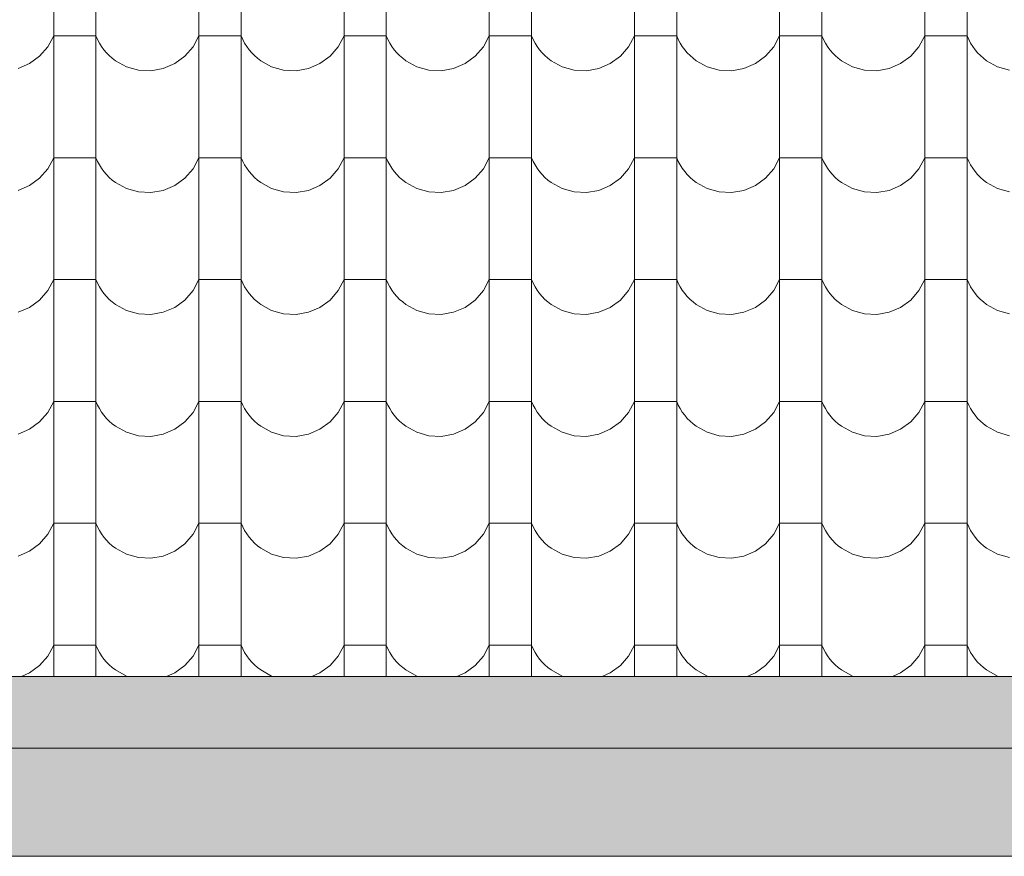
# Model space of a CAD drawing. Header units: millimetres. Extents: x -68772 to 137055, y -73300 to 19650.
# Tile 123 of 212: x 83359 to 84814, y -54217 to -52981. Entities that reach past the tile are written whole.
import ezdxf

# ---------------------------------------------------------------- set-up
doc = ezdxf.new("R2010")
doc.units = ezdxf.units.MM
doc.header["$MEASUREMENT"] = 0
for name, color, linetype, lineweight in [('Nowe_440-K Belki_Nr_pióra__1', 7, 'Continuous', 18), ('Nowe_810-G Ogólne_Nr_pióra__1', 7, 'Continuous', 18), ('Nowe_810-G Ogólne_Nr_pióra__26', 13, 'Continuous', 18)]:
    doc.layers.add(name, color=color, linetype=linetype, lineweight=lineweight)

# ---------------------------------------------------------------- blocks, each defined once
blk = doc.blocks.new('*X68')
at = {"layer": 'Nowe_810-G Ogólne_Nr_pióra__26', "color": 13, "linetype": 'Continuous', "lineweight": 18}
for p, q in [((83409.3, -52934.7), (83409.3, -53114.7)), ((83471.7, -52934.7), (83471.7, -53114.7)), ((83623.8, -52934.7), (83623.8, -53114.7)), ((83686.2, -52934.7), (83686.2, -53114.7)), ((83838.3, -52934.7), (83838.3, -53114.7)), ((83900.7, -52934.7), (83900.7, -53114.7)), ((84052.8, -52934.7), (84052.8, -53114.7)), ((84115.2, -52934.7), (84115.2, -53114.7)), ((84267.3, -52934.7), (84267.3, -53114.7)), ((84329.7, -52934.7), (84329.7, -53114.7)), ((84481.8, -52934.7), (84481.8, -53114.7)), ((84544.2, -52934.7), (84544.2, -53114.7)), ((84696.3, -52934.7), (84696.3, -53114.7)), ((84758.7, -52934.7), (84758.7, -53114.7)), ((83400.6, -53021.2), (83409.3, -53004.9)), ((83440.5, -53004.9), (83409.3, -53004.9)), ((83471.7, -53004.9), (83440.5, -53004.9)), ((83471.7, -53004.9), (83474.1, -53010.4)), ((83615.1, -53021.2), (83623.8, -53004.9)), ((83655, -53004.9), (83623.8, -53004.9)), ((83686.2, -53004.9), (83655, -53004.9)), ((83686.2, -53004.9), (83688.6, -53010.4)), ((83829.6, -53021.2), (83838.3, -53004.9)), ((83869.5, -53004.9), (83838.3, -53004.9)), ((83900.7, -53004.9), (83869.5, -53004.9)), ((83900.7, -53004.9), (83903.1, -53010.4)), ((84044.1, -53021.2), (84052.8, -53004.9)), ((84084, -53004.9), (84052.8, -53004.9)), ((84115.2, -53004.9), (84084, -53004.9)), ((84115.2, -53004.9), (84117.6, -53010.4)), ((84258.6, -53021.2), (84267.3, -53004.9)), ((84298.5, -53004.9), (84267.3, -53004.9)), ((84329.7, -53004.9), (84298.5, -53004.9)), ((84329.7, -53004.9), (84332.1, -53010.4)), ((84473.1, -53021.2), (84481.8, -53004.9)), ((84513, -53004.9), (84481.8, -53004.9)), ((84544.2, -53004.9), (84513, -53004.9)), ((84544.2, -53004.9), (84546.6, -53010.4)), ((84687.6, -53021.2), (84696.3, -53004.9)), ((84727.5, -53004.9), (84696.3, -53004.9)), ((84758.7, -53004.9), (84727.5, -53004.9)), ((84758.7, -53004.9), (84761.1, -53010.4)), ((83388.5, -53035.2), (83400.6, -53021.2)), ((83474.1, -53010.4), (83476.9, -53015.6)), ((83476.9, -53015.6), (83480, -53020.6)), ((83480, -53020.6), (83483.5, -53025.4)), ((83603, -53035.2), (83615.1, -53021.2)), ((83688.6, -53010.4), (83691.4, -53015.6)), ((83691.4, -53015.6), (83694.5, -53020.6)), ((83694.5, -53020.6), (83698, -53025.4)), ((83817.5, -53035.2), (83829.6, -53021.2)), ((83903.1, -53010.4), (83905.9, -53015.6)), ((83905.9, -53015.6), (83909, -53020.6)), ((83909, -53020.6), (83912.5, -53025.4)), ((84032, -53035.2), (84044.1, -53021.2)), ((84117.6, -53010.4), (84120.4, -53015.6)), ((84120.4, -53015.6), (84123.5, -53020.6)), ((84123.5, -53020.6), (84127, -53025.4)), ((84246.5, -53035.2), (84258.6, -53021.2)), ((84332.1, -53010.4), (84334.9, -53015.6)), ((84334.9, -53015.6), (84338, -53020.6)), ((84338, -53020.6), (84341.5, -53025.4)), ((84461, -53035.2), (84473.1, -53021.2)), ((84546.6, -53010.4), (84549.4, -53015.6)), ((84549.4, -53015.6), (84552.5, -53020.6)), ((84552.5, -53020.6), (84556, -53025.4)), ((84675.5, -53035.2), (84687.6, -53021.2)), ((84761.1, -53010.4), (84763.9, -53015.6)), ((84763.9, -53015.6), (84767, -53020.6)), ((84767, -53020.6), (84770.5, -53025.4)), ((83373.6, -53046), (83388.5, -53035.2)), ((83483.5, -53025.4), (83487.3, -53029.9)), ((83487.3, -53029.9), (83491.4, -53034.2)), ((83491.4, -53034.2), (83495.9, -53038.1)), ((83495.9, -53038.1), (83500.6, -53041.7)), ((83588.1, -53046), (83603, -53035.2)), ((83698, -53025.4), (83701.8, -53029.9)), ((83701.8, -53029.9), (83705.9, -53034.2)), ((83705.9, -53034.2), (83710.4, -53038.1)), ((83710.4, -53038.1), (83715.1, -53041.7)), ((83802.6, -53046), (83817.5, -53035.2)), ((83912.5, -53025.4), (83916.3, -53029.9)), ((83916.3, -53029.9), (83920.4, -53034.2)), ((83920.4, -53034.2), (83924.9, -53038.1)), ((83924.9, -53038.1), (83929.6, -53041.7)), ((84017.1, -53046), (84032, -53035.2)), ((84127, -53025.4), (84130.8, -53029.9)), ((84130.8, -53029.9), (84134.9, -53034.2)), ((84134.9, -53034.2), (84139.4, -53038.1)), ((84139.4, -53038.1), (84144.1, -53041.7)), ((84231.6, -53046), (84246.5, -53035.2)), ((84341.5, -53025.4), (84345.3, -53029.9)), ((84345.3, -53029.9), (84349.4, -53034.2)), ((84349.4, -53034.2), (84353.9, -53038.1)), ((84353.9, -53038.1), (84358.6, -53041.7)), ((84446.1, -53046), (84461, -53035.2)), ((84556, -53025.4), (84559.8, -53029.9)), ((84559.8, -53029.9), (84563.9, -53034.2)), ((84563.9, -53034.2), (84568.4, -53038.1)), ((84568.4, -53038.1), (84573.1, -53041.7)), ((84660.6, -53046), (84675.5, -53035.2)), ((84770.5, -53025.4), (84774.3, -53029.9)), ((84774.3, -53029.9), (84778.4, -53034.2)), ((84778.4, -53034.2), (84782.9, -53038.1)), ((84782.9, -53038.1), (84787.6, -53041.7)), ((83356.6, -53053.3), (83373.6, -53046)), ((83500.6, -53041.7), (83516.8, -53050.6)), ((83516.8, -53050.6), (83534.5, -53055.6)), ((83552.9, -53056.5), (83571.1, -53053.3)), ((83571.1, -53053.3), (83588.1, -53046)), ((83715.1, -53041.7), (83731.3, -53050.6)), ((83731.3, -53050.6), (83749, -53055.6)), ((83767.4, -53056.5), (83785.6, -53053.3)), ((83785.6, -53053.3), (83802.6, -53046)), ((83929.6, -53041.7), (83945.8, -53050.6)), ((83945.8, -53050.6), (83963.5, -53055.6)), ((83981.9, -53056.5), (84000.1, -53053.3)), ((84000.1, -53053.3), (84017.1, -53046)), ((84144.1, -53041.7), (84160.3, -53050.6)), ((84160.3, -53050.6), (84178, -53055.6)), ((84196.4, -53056.5), (84214.6, -53053.3)), ((84214.6, -53053.3), (84231.6, -53046)), ((84358.6, -53041.7), (84374.8, -53050.6)), ((84374.8, -53050.6), (84392.5, -53055.6)), ((84410.9, -53056.5), (84429.1, -53053.3)), ((84429.1, -53053.3), (84446.1, -53046)), ((84573.1, -53041.7), (84589.3, -53050.6)), ((84589.3, -53050.6), (84607, -53055.6)), ((84625.4, -53056.5), (84643.6, -53053.3)), ((84643.6, -53053.3), (84660.6, -53046)), ((84787.6, -53041.7), (84803.8, -53050.6)), ((84803.8, -53050.6), (84821.5, -53055.6)), ((83534.5, -53055.6), (83552.9, -53056.5)), ((83749, -53055.6), (83767.4, -53056.5)), ((83963.5, -53055.6), (83981.9, -53056.5)), ((84178, -53055.6), (84196.4, -53056.5)), ((84392.5, -53055.6), (84410.9, -53056.5)), ((84607, -53055.6), (84625.4, -53056.5)), ((83409.3, -53114.7), (83409.3, -53294.8)), ((83471.7, -53114.7), (83471.7, -53294.8)), ((83623.8, -53114.7), (83623.8, -53294.8)), ((83686.2, -53114.7), (83686.2, -53294.8)), ((83838.3, -53114.7), (83838.3, -53294.8)), ((83900.7, -53114.7), (83900.7, -53294.8)), ((84052.8, -53114.7), (84052.8, -53294.8)), ((84115.2, -53114.7), (84115.2, -53294.8)), ((84267.3, -53114.7), (84267.3, -53294.8)), ((84329.7, -53114.7), (84329.7, -53294.8)), ((84481.8, -53114.7), (84481.8, -53294.8)), ((84544.2, -53114.7), (84544.2, -53294.8)), ((84696.3, -53114.7), (84696.3, -53294.8)), ((84758.7, -53114.7), (84758.7, -53294.8)), ((83400.6, -53201.3), (83409.3, -53185)), ((83440.5, -53185), (83409.3, -53185)), ((83471.7, -53185), (83440.5, -53185)), ((83471.7, -53185), (83474.1, -53190.4)), ((83474.1, -53190.4), (83476.9, -53195.7)), ((83476.9, -53195.7), (83480, -53200.7)), ((83615.1, -53201.3), (83623.8, -53185)), ((83655, -53185), (83623.8, -53185)), ((83686.2, -53185), (83655, -53185)), ((83686.2, -53185), (83688.6, -53190.4)), ((83688.6, -53190.4), (83691.4, -53195.7)), ((83691.4, -53195.7), (83694.5, -53200.7)), ((83829.6, -53201.3), (83838.3, -53185)), ((83869.5, -53185), (83838.3, -53185)), ((83900.7, -53185), (83869.5, -53185)), ((83900.7, -53185), (83903.1, -53190.4)), ((83903.1, -53190.4), (83905.9, -53195.7)), ((83905.9, -53195.7), (83909, -53200.7)), ((84044.1, -53201.3), (84052.8, -53185)), ((84084, -53185), (84052.8, -53185)), ((84115.2, -53185), (84084, -53185)), ((84115.2, -53185), (84117.6, -53190.4)), ((84117.6, -53190.4), (84120.4, -53195.7)), ((84120.4, -53195.7), (84123.5, -53200.7)), ((84258.6, -53201.3), (84267.3, -53185)), ((84298.5, -53185), (84267.3, -53185)), ((84329.7, -53185), (84298.5, -53185)), ((84329.7, -53185), (84332.1, -53190.4)), ((84332.1, -53190.4), (84334.9, -53195.7)), ((84334.9, -53195.7), (84338, -53200.7)), ((84473.1, -53201.3), (84481.8, -53185)), ((84513, -53185), (84481.8, -53185)), ((84544.2, -53185), (84513, -53185)), ((84544.2, -53185), (84546.6, -53190.4)), ((84546.6, -53190.4), (84549.4, -53195.7)), ((84549.4, -53195.7), (84552.5, -53200.7)), ((84687.6, -53201.3), (84696.3, -53185)), ((84727.5, -53185), (84696.3, -53185)), ((84758.7, -53185), (84727.5, -53185)), ((84758.7, -53185), (84761.1, -53190.4)), ((84761.1, -53190.4), (84763.9, -53195.7)), ((84763.9, -53195.7), (84767, -53200.7)), ((83388.5, -53215.2), (83400.6, -53201.3)), ((83480, -53200.7), (83483.5, -53205.5)), ((83483.5, -53205.5), (83487.3, -53210)), ((83487.3, -53210), (83491.4, -53214.2)), ((83603, -53215.2), (83615.1, -53201.3)), ((83694.5, -53200.7), (83698, -53205.5)), ((83698, -53205.5), (83701.8, -53210)), ((83701.8, -53210), (83705.9, -53214.2)), ((83817.5, -53215.2), (83829.6, -53201.3)), ((83909, -53200.7), (83912.5, -53205.5)), ((83912.5, -53205.5), (83916.3, -53210)), ((83916.3, -53210), (83920.4, -53214.2)), ((84032, -53215.2), (84044.1, -53201.3)), ((84123.5, -53200.7), (84127, -53205.5)), ((84127, -53205.5), (84130.8, -53210)), ((84130.8, -53210), (84134.9, -53214.2)), ((84246.5, -53215.2), (84258.6, -53201.3)), ((84338, -53200.7), (84341.5, -53205.5)), ((84341.5, -53205.5), (84345.3, -53210)), ((84345.3, -53210), (84349.4, -53214.2)), ((84461, -53215.2), (84473.1, -53201.3)), ((84552.5, -53200.7), (84556, -53205.5)), ((84556, -53205.5), (84559.8, -53210)), ((84559.8, -53210), (84563.9, -53214.2)), ((84675.5, -53215.2), (84687.6, -53201.3)), ((84767, -53200.7), (84770.5, -53205.5)), ((84770.5, -53205.5), (84774.3, -53210)), ((84774.3, -53210), (84778.4, -53214.2)), ((83356.6, -53233.3), (83373.6, -53226.1)), ((83373.6, -53226.1), (83388.5, -53215.2)), ((83491.4, -53214.2), (83495.9, -53218.1)), ((83495.9, -53218.1), (83500.6, -53221.7)), ((83500.6, -53221.7), (83516.8, -53230.6)), ((83571.1, -53233.3), (83588.1, -53226.1)), ((83588.1, -53226.1), (83603, -53215.2)), ((83705.9, -53214.2), (83710.4, -53218.1)), ((83710.4, -53218.1), (83715.1, -53221.7)), ((83715.1, -53221.7), (83731.3, -53230.6)), ((83785.6, -53233.3), (83802.6, -53226.1)), ((83802.6, -53226.1), (83817.5, -53215.2)), ((83920.4, -53214.2), (83924.9, -53218.1)), ((83924.9, -53218.1), (83929.6, -53221.7)), ((83929.6, -53221.7), (83945.8, -53230.6)), ((84000.1, -53233.3), (84017.1, -53226.1)), ((84017.1, -53226.1), (84032, -53215.2)), ((84134.9, -53214.2), (84139.4, -53218.1)), ((84139.4, -53218.1), (84144.1, -53221.7)), ((84144.1, -53221.7), (84160.3, -53230.6)), ((84214.6, -53233.3), (84231.6, -53226.1)), ((84231.6, -53226.1), (84246.5, -53215.2)), ((84349.4, -53214.2), (84353.9, -53218.1)), ((84353.9, -53218.1), (84358.6, -53221.7)), ((84358.6, -53221.7), (84374.8, -53230.6)), ((84429.1, -53233.3), (84446.1, -53226.1)), ((84446.1, -53226.1), (84461, -53215.2)), ((84563.9, -53214.2), (84568.4, -53218.1)), ((84568.4, -53218.1), (84573.1, -53221.7)), ((84573.1, -53221.7), (84589.3, -53230.6)), ((84643.6, -53233.3), (84660.6, -53226.1)), ((84660.6, -53226.1), (84675.5, -53215.2)), ((84778.4, -53214.2), (84782.9, -53218.1)), ((84782.9, -53218.1), (84787.6, -53221.7)), ((84787.6, -53221.7), (84803.8, -53230.6)), ((83516.8, -53230.6), (83534.5, -53235.6)), ((83534.5, -53235.6), (83552.9, -53236.6)), ((83552.9, -53236.6), (83571.1, -53233.3)), ((83731.3, -53230.6), (83749, -53235.6)), ((83749, -53235.6), (83767.4, -53236.6)), ((83767.4, -53236.6), (83785.6, -53233.3)), ((83945.8, -53230.6), (83963.5, -53235.6)), ((83963.5, -53235.6), (83981.9, -53236.6)), ((83981.9, -53236.6), (84000.1, -53233.3)), ((84160.3, -53230.6), (84178, -53235.6)), ((84178, -53235.6), (84196.4, -53236.6)), ((84196.4, -53236.6), (84214.6, -53233.3)), ((84374.8, -53230.6), (84392.5, -53235.6)), ((84392.5, -53235.6), (84410.9, -53236.6)), ((84410.9, -53236.6), (84429.1, -53233.3)), ((84589.3, -53230.6), (84607, -53235.6)), ((84607, -53235.6), (84625.4, -53236.6)), ((84625.4, -53236.6), (84643.6, -53233.3)), ((84803.8, -53230.6), (84821.5, -53235.6)), ((83409.3, -53294.8), (83409.3, -53474.8)), ((83471.7, -53294.8), (83471.7, -53474.8)), ((83623.8, -53294.8), (83623.8, -53474.8)), ((83686.2, -53294.8), (83686.2, -53474.8)), ((83838.3, -53294.8), (83838.3, -53474.8)), ((83900.7, -53294.8), (83900.7, -53474.8)), ((84052.8, -53294.8), (84052.8, -53474.8)), ((84115.2, -53294.8), (84115.2, -53474.8)), ((84267.3, -53294.8), (84267.3, -53474.8)), ((84329.7, -53294.8), (84329.7, -53474.8)), ((84481.8, -53294.8), (84481.8, -53474.8)), ((84544.2, -53294.8), (84544.2, -53474.8)), ((84696.3, -53294.8), (84696.3, -53474.8)), ((84758.7, -53294.8), (84758.7, -53474.8)), ((83400.6, -53381.3), (83409.3, -53365)), ((83440.5, -53365), (83409.3, -53365)), ((83471.7, -53365), (83440.5, -53365)), ((83471.7, -53365), (83474.1, -53370.5)), ((83474.1, -53370.5), (83476.9, -53375.7)), ((83615.1, -53381.3), (83623.8, -53365)), ((83655, -53365), (83623.8, -53365)), ((83686.2, -53365), (83655, -53365)), ((83686.2, -53365), (83688.6, -53370.5)), ((83688.6, -53370.5), (83691.4, -53375.7)), ((83829.6, -53381.3), (83838.3, -53365)), ((83869.5, -53365), (83838.3, -53365)), ((83900.7, -53365), (83869.5, -53365)), ((83900.7, -53365), (83903.1, -53370.5)), ((83903.1, -53370.5), (83905.9, -53375.7)), ((84044.1, -53381.3), (84052.8, -53365)), ((84084, -53365), (84052.8, -53365)), ((84115.2, -53365), (84084, -53365)), ((84115.2, -53365), (84117.6, -53370.5)), ((84117.6, -53370.5), (84120.4, -53375.7)), ((84258.6, -53381.3), (84267.3, -53365)), ((84298.5, -53365), (84267.3, -53365)), ((84329.7, -53365), (84298.5, -53365)), ((84329.7, -53365), (84332.1, -53370.5)), ((84332.1, -53370.5), (84334.9, -53375.7)), ((84473.1, -53381.3), (84481.8, -53365)), ((84513, -53365), (84481.8, -53365)), ((84544.2, -53365), (84513, -53365)), ((84544.2, -53365), (84546.6, -53370.5)), ((84546.6, -53370.5), (84549.4, -53375.7)), ((84687.6, -53381.3), (84696.3, -53365)), ((84727.5, -53365), (84696.3, -53365)), ((84758.7, -53365), (84727.5, -53365)), ((84758.7, -53365), (84761.1, -53370.5)), ((84761.1, -53370.5), (84763.9, -53375.7)), ((83388.5, -53395.3), (83400.6, -53381.3)), ((83476.9, -53375.7), (83480, -53380.7)), ((83480, -53380.7), (83483.5, -53385.5)), ((83483.5, -53385.5), (83487.3, -53390)), ((83603, -53395.3), (83615.1, -53381.3)), ((83691.4, -53375.7), (83694.5, -53380.7)), ((83694.5, -53380.7), (83698, -53385.5)), ((83698, -53385.5), (83701.8, -53390)), ((83817.5, -53395.3), (83829.6, -53381.3)), ((83905.9, -53375.7), (83909, -53380.7)), ((83909, -53380.7), (83912.5, -53385.5)), ((83912.5, -53385.5), (83916.3, -53390)), ((84032, -53395.3), (84044.1, -53381.3)), ((84120.4, -53375.7), (84123.5, -53380.7)), ((84123.5, -53380.7), (84127, -53385.5)), ((84127, -53385.5), (84130.8, -53390)), ((84246.5, -53395.3), (84258.6, -53381.3)), ((84334.9, -53375.7), (84338, -53380.7)), ((84338, -53380.7), (84341.5, -53385.5)), ((84341.5, -53385.5), (84345.3, -53390)), ((84461, -53395.3), (84473.1, -53381.3)), ((84549.4, -53375.7), (84552.5, -53380.7)), ((84552.5, -53380.7), (84556, -53385.5)), ((84556, -53385.5), (84559.8, -53390)), ((84675.5, -53395.3), (84687.6, -53381.3)), ((84763.9, -53375.7), (84767, -53380.7)), ((84767, -53380.7), (84770.5, -53385.5)), ((84770.5, -53385.5), (84774.3, -53390)), ((83373.6, -53406.1), (83388.5, -53395.3)), ((83487.3, -53390), (83491.4, -53394.3)), ((83491.4, -53394.3), (83495.9, -53398.2)), ((83495.9, -53398.2), (83500.6, -53401.8)), ((83500.6, -53401.8), (83516.8, -53410.7)), ((83588.1, -53406.1), (83603, -53395.3)), ((83701.8, -53390), (83705.9, -53394.3)), ((83705.9, -53394.3), (83710.4, -53398.2)), ((83710.4, -53398.2), (83715.1, -53401.8)), ((83715.1, -53401.8), (83731.3, -53410.7)), ((83802.6, -53406.1), (83817.5, -53395.3)), ((83916.3, -53390), (83920.4, -53394.3)), ((83920.4, -53394.3), (83924.9, -53398.2)), ((83924.9, -53398.2), (83929.6, -53401.8)), ((83929.6, -53401.8), (83945.8, -53410.7)), ((84017.1, -53406.1), (84032, -53395.3)), ((84130.8, -53390), (84134.9, -53394.3)), ((84134.9, -53394.3), (84139.4, -53398.2)), ((84139.4, -53398.2), (84144.1, -53401.8)), ((84144.1, -53401.8), (84160.3, -53410.7)), ((84231.6, -53406.1), (84246.5, -53395.3)), ((84345.3, -53390), (84349.4, -53394.3)), ((84349.4, -53394.3), (84353.9, -53398.2)), ((84353.9, -53398.2), (84358.6, -53401.8)), ((84358.6, -53401.8), (84374.8, -53410.7)), ((84446.1, -53406.1), (84461, -53395.3)), ((84559.8, -53390), (84563.9, -53394.3)), ((84563.9, -53394.3), (84568.4, -53398.2)), ((84568.4, -53398.2), (84573.1, -53401.8)), ((84573.1, -53401.8), (84589.3, -53410.7)), ((84660.6, -53406.1), (84675.5, -53395.3)), ((84774.3, -53390), (84778.4, -53394.3)), ((84778.4, -53394.3), (84782.9, -53398.2)), ((84782.9, -53398.2), (84787.6, -53401.8)), ((84787.6, -53401.8), (84803.8, -53410.7)), ((83356.6, -53413.4), (83373.6, -53406.1)), ((83516.8, -53410.7), (83534.5, -53415.7)), ((83534.5, -53415.7), (83552.9, -53416.6)), ((83552.9, -53416.6), (83571.1, -53413.4)), ((83571.1, -53413.4), (83588.1, -53406.1)), ((83731.3, -53410.7), (83749, -53415.7)), ((83749, -53415.7), (83767.4, -53416.6)), ((83767.4, -53416.6), (83785.6, -53413.4)), ((83785.6, -53413.4), (83802.6, -53406.1)), ((83945.8, -53410.7), (83963.5, -53415.7)), ((83963.5, -53415.7), (83981.9, -53416.6)), ((83981.9, -53416.6), (84000.1, -53413.4)), ((84000.1, -53413.4), (84017.1, -53406.1)), ((84160.3, -53410.7), (84178, -53415.7)), ((84178, -53415.7), (84196.4, -53416.6)), ((84196.4, -53416.6), (84214.6, -53413.4)), ((84214.6, -53413.4), (84231.6, -53406.1)), ((84374.8, -53410.7), (84392.5, -53415.7)), ((84392.5, -53415.7), (84410.9, -53416.6)), ((84410.9, -53416.6), (84429.1, -53413.4)), ((84429.1, -53413.4), (84446.1, -53406.1)), ((84589.3, -53410.7), (84607, -53415.7)), ((84607, -53415.7), (84625.4, -53416.6)), ((84625.4, -53416.6), (84643.6, -53413.4)), ((84643.6, -53413.4), (84660.6, -53406.1)), ((84803.8, -53410.7), (84821.5, -53415.7)), ((83409.3, -53474.8), (83409.3, -53654.9)), ((83471.7, -53474.8), (83471.7, -53654.9)), ((83623.8, -53474.8), (83623.8, -53654.9)), ((83686.2, -53474.8), (83686.2, -53654.9)), ((83838.3, -53474.8), (83838.3, -53654.9)), ((83900.7, -53474.8), (83900.7, -53654.9)), ((84052.8, -53474.8), (84052.8, -53654.9)), ((84115.2, -53474.8), (84115.2, -53654.9)), ((84267.3, -53474.8), (84267.3, -53654.9)), ((84329.7, -53474.8), (84329.7, -53654.9)), ((84481.8, -53474.8), (84481.8, -53654.9)), ((84544.2, -53474.8), (84544.2, -53654.9)), ((84696.3, -53474.8), (84696.3, -53654.9)), ((84758.7, -53474.8), (84758.7, -53654.9)), ((83400.6, -53561.4), (83409.3, -53545.1)), ((83440.5, -53545.1), (83409.3, -53545.1)), ((83471.7, -53545.1), (83440.5, -53545.1)), ((83471.7, -53545.1), (83474.1, -53550.5)), ((83615.1, -53561.4), (83623.8, -53545.1)), ((83655, -53545.1), (83623.8, -53545.1)), ((83686.2, -53545.1), (83655, -53545.1)), ((83686.2, -53545.1), (83688.6, -53550.5)), ((83829.6, -53561.4), (83838.3, -53545.1)), ((83869.5, -53545.1), (83838.3, -53545.1)), ((83900.7, -53545.1), (83869.5, -53545.1)), ((83900.7, -53545.1), (83903.1, -53550.5)), ((84044.1, -53561.4), (84052.8, -53545.1)), ((84084, -53545.1), (84052.8, -53545.1)), ((84115.2, -53545.1), (84084, -53545.1)), ((84115.2, -53545.1), (84117.6, -53550.5)), ((84258.6, -53561.4), (84267.3, -53545.1)), ((84298.5, -53545.1), (84267.3, -53545.1)), ((84329.7, -53545.1), (84298.5, -53545.1)), ((84329.7, -53545.1), (84332.1, -53550.5)), ((84473.1, -53561.4), (84481.8, -53545.1)), ((84513, -53545.1), (84481.8, -53545.1)), ((84544.2, -53545.1), (84513, -53545.1)), ((84544.2, -53545.1), (84546.6, -53550.5)), ((84687.6, -53561.4), (84696.3, -53545.1)), ((84727.5, -53545.1), (84696.3, -53545.1)), ((84758.7, -53545.1), (84727.5, -53545.1)), ((84758.7, -53545.1), (84761.1, -53550.5)), ((83388.5, -53575.3), (83400.6, -53561.4)), ((83474.1, -53550.5), (83476.9, -53555.8)), ((83476.9, -53555.8), (83480, -53560.8)), ((83480, -53560.8), (83483.5, -53565.6)), ((83603, -53575.3), (83615.1, -53561.4)), ((83688.6, -53550.5), (83691.4, -53555.8)), ((83691.4, -53555.8), (83694.5, -53560.8)), ((83694.5, -53560.8), (83698, -53565.6)), ((83817.5, -53575.3), (83829.6, -53561.4)), ((83903.1, -53550.5), (83905.9, -53555.8)), ((83905.9, -53555.8), (83909, -53560.8)), ((83909, -53560.8), (83912.5, -53565.6)), ((84032, -53575.3), (84044.1, -53561.4)), ((84117.6, -53550.5), (84120.4, -53555.8)), ((84120.4, -53555.8), (84123.5, -53560.8)), ((84123.5, -53560.8), (84127, -53565.6)), ((84246.5, -53575.3), (84258.6, -53561.4)), ((84332.1, -53550.5), (84334.9, -53555.8)), ((84334.9, -53555.8), (84338, -53560.8)), ((84338, -53560.8), (84341.5, -53565.6)), ((84461, -53575.3), (84473.1, -53561.4)), ((84546.6, -53550.5), (84549.4, -53555.8)), ((84549.4, -53555.8), (84552.5, -53560.8)), ((84552.5, -53560.8), (84556, -53565.6)), ((84675.5, -53575.3), (84687.6, -53561.4)), ((84761.1, -53550.5), (84763.9, -53555.8)), ((84763.9, -53555.8), (84767, -53560.8)), ((84767, -53560.8), (84770.5, -53565.6)), ((83373.6, -53586.2), (83388.5, -53575.3)), ((83483.5, -53565.6), (83487.3, -53570.1)), ((83487.3, -53570.1), (83491.4, -53574.3)), ((83491.4, -53574.3), (83495.9, -53578.2)), ((83588.1, -53586.2), (83603, -53575.3)), ((83698, -53565.6), (83701.8, -53570.1)), ((83701.8, -53570.1), (83705.9, -53574.3)), ((83705.9, -53574.3), (83710.4, -53578.2)), ((83802.6, -53586.2), (83817.5, -53575.3)), ((83912.5, -53565.6), (83916.3, -53570.1)), ((83916.3, -53570.1), (83920.4, -53574.3)), ((83920.4, -53574.3), (83924.9, -53578.2)), ((84017.1, -53586.2), (84032, -53575.3)), ((84127, -53565.6), (84130.8, -53570.1)), ((84130.8, -53570.1), (84134.9, -53574.3)), ((84134.9, -53574.3), (84139.4, -53578.2)), ((84231.6, -53586.2), (84246.5, -53575.3)), ((84341.5, -53565.6), (84345.3, -53570.1)), ((84345.3, -53570.1), (84349.4, -53574.3)), ((84349.4, -53574.3), (84353.9, -53578.2)), ((84446.1, -53586.2), (84461, -53575.3)), ((84556, -53565.6), (84559.8, -53570.1)), ((84559.8, -53570.1), (84563.9, -53574.3)), ((84563.9, -53574.3), (84568.4, -53578.2)), ((84660.6, -53586.2), (84675.5, -53575.3)), ((84770.5, -53565.6), (84774.3, -53570.1)), ((84774.3, -53570.1), (84778.4, -53574.3)), ((84778.4, -53574.3), (84782.9, -53578.2)), ((83356.6, -53593.4), (83373.6, -53586.2)), ((83495.9, -53578.2), (83500.6, -53581.8)), ((83500.6, -53581.8), (83516.8, -53590.7)), ((83516.8, -53590.7), (83534.5, -53595.7)), ((83571.1, -53593.4), (83588.1, -53586.2)), ((83710.4, -53578.2), (83715.1, -53581.8)), ((83715.1, -53581.8), (83731.3, -53590.7)), ((83731.3, -53590.7), (83749, -53595.7)), ((83785.6, -53593.4), (83802.6, -53586.2)), ((83924.9, -53578.2), (83929.6, -53581.8)), ((83929.6, -53581.8), (83945.8, -53590.7)), ((83945.8, -53590.7), (83963.5, -53595.7)), ((84000.1, -53593.4), (84017.1, -53586.2)), ((84139.4, -53578.2), (84144.1, -53581.8)), ((84144.1, -53581.8), (84160.3, -53590.7)), ((84160.3, -53590.7), (84178, -53595.7)), ((84214.6, -53593.4), (84231.6, -53586.2)), ((84353.9, -53578.2), (84358.6, -53581.8)), ((84358.6, -53581.8), (84374.8, -53590.7)), ((84374.8, -53590.7), (84392.5, -53595.7)), ((84429.1, -53593.4), (84446.1, -53586.2)), ((84568.4, -53578.2), (84573.1, -53581.8)), ((84573.1, -53581.8), (84589.3, -53590.7)), ((84589.3, -53590.7), (84607, -53595.7)), ((84643.6, -53593.4), (84660.6, -53586.2)), ((84782.9, -53578.2), (84787.6, -53581.8)), ((84787.6, -53581.8), (84803.8, -53590.7)), ((84803.8, -53590.7), (84821.5, -53595.7)), ((83534.5, -53595.7), (83552.9, -53596.7)), ((83552.9, -53596.7), (83571.1, -53593.4)), ((83749, -53595.7), (83767.4, -53596.7)), ((83767.4, -53596.7), (83785.6, -53593.4)), ((83963.5, -53595.7), (83981.9, -53596.7)), ((83981.9, -53596.7), (84000.1, -53593.4)), ((84178, -53595.7), (84196.4, -53596.7)), ((84196.4, -53596.7), (84214.6, -53593.4)), ((84392.5, -53595.7), (84410.9, -53596.7)), ((84410.9, -53596.7), (84429.1, -53593.4)), ((84607, -53595.7), (84625.4, -53596.7)), ((84625.4, -53596.7), (84643.6, -53593.4)), ((83409.3, -53654.9), (83409.3, -53834.9)), ((83471.7, -53654.9), (83471.7, -53834.9)), ((83623.8, -53654.9), (83623.8, -53834.9)), ((83686.2, -53654.9), (83686.2, -53834.9)), ((83838.3, -53654.9), (83838.3, -53834.9)), ((83900.7, -53654.9), (83900.7, -53834.9)), ((84052.8, -53654.9), (84052.8, -53834.9)), ((84115.2, -53654.9), (84115.2, -53834.9)), ((84267.3, -53654.9), (84267.3, -53834.9)), ((84329.7, -53654.9), (84329.7, -53834.9)), ((84481.8, -53654.9), (84481.8, -53834.9)), ((84544.2, -53654.9), (84544.2, -53834.9)), ((84696.3, -53654.9), (84696.3, -53834.9)), ((84758.7, -53654.9), (84758.7, -53834.9)), ((83400.6, -53741.4), (83409.3, -53725.1)), ((83440.5, -53725.1), (83409.3, -53725.1)), ((83471.7, -53725.1), (83440.5, -53725.1)), ((83471.7, -53725.1), (83474.1, -53730.6)), ((83474.1, -53730.6), (83476.9, -53735.8)), ((83476.9, -53735.8), (83480, -53740.8)), ((83615.1, -53741.4), (83623.8, -53725.1)), ((83655, -53725.1), (83623.8, -53725.1)), ((83686.2, -53725.1), (83655, -53725.1)), ((83686.2, -53725.1), (83688.6, -53730.6)), ((83688.6, -53730.6), (83691.4, -53735.8)), ((83691.4, -53735.8), (83694.5, -53740.8)), ((83829.6, -53741.4), (83838.3, -53725.1)), ((83869.5, -53725.1), (83838.3, -53725.1)), ((83900.7, -53725.1), (83869.5, -53725.1)), ((83900.7, -53725.1), (83903.1, -53730.6)), ((83903.1, -53730.6), (83905.9, -53735.8)), ((83905.9, -53735.8), (83909, -53740.8)), ((84044.1, -53741.4), (84052.8, -53725.1)), ((84084, -53725.1), (84052.8, -53725.1)), ((84115.2, -53725.1), (84084, -53725.1)), ((84115.2, -53725.1), (84117.6, -53730.6)), ((84117.6, -53730.6), (84120.4, -53735.8)), ((84120.4, -53735.8), (84123.5, -53740.8)), ((84258.6, -53741.4), (84267.3, -53725.1)), ((84298.5, -53725.1), (84267.3, -53725.1)), ((84329.7, -53725.1), (84298.5, -53725.1)), ((84329.7, -53725.1), (84332.1, -53730.6)), ((84332.1, -53730.6), (84334.9, -53735.8)), ((84334.9, -53735.8), (84338, -53740.8)), ((84473.1, -53741.4), (84481.8, -53725.1)), ((84513, -53725.1), (84481.8, -53725.1)), ((84544.2, -53725.1), (84513, -53725.1)), ((84544.2, -53725.1), (84546.6, -53730.6)), ((84546.6, -53730.6), (84549.4, -53735.8)), ((84549.4, -53735.8), (84552.5, -53740.8)), ((84687.6, -53741.4), (84696.3, -53725.1)), ((84727.5, -53725.1), (84696.3, -53725.1)), ((84758.7, -53725.1), (84727.5, -53725.1)), ((84758.7, -53725.1), (84761.1, -53730.6)), ((84761.1, -53730.6), (84763.9, -53735.8)), ((84763.9, -53735.8), (84767, -53740.8)), ((83388.5, -53755.4), (83400.6, -53741.4)), ((83480, -53740.8), (83483.5, -53745.6)), ((83483.5, -53745.6), (83487.3, -53750.1)), ((83487.3, -53750.1), (83491.4, -53754.4)), ((83603, -53755.4), (83615.1, -53741.4)), ((83694.5, -53740.8), (83698, -53745.6)), ((83698, -53745.6), (83701.8, -53750.1)), ((83701.8, -53750.1), (83705.9, -53754.4)), ((83817.5, -53755.4), (83829.6, -53741.4)), ((83909, -53740.8), (83912.5, -53745.6)), ((83912.5, -53745.6), (83916.3, -53750.1)), ((83916.3, -53750.1), (83920.4, -53754.4)), ((84032, -53755.4), (84044.1, -53741.4)), ((84123.5, -53740.8), (84127, -53745.6)), ((84127, -53745.6), (84130.8, -53750.1)), ((84130.8, -53750.1), (84134.9, -53754.4)), ((84246.5, -53755.4), (84258.6, -53741.4)), ((84338, -53740.8), (84341.5, -53745.6)), ((84341.5, -53745.6), (84345.3, -53750.1)), ((84345.3, -53750.1), (84349.4, -53754.4)), ((84461, -53755.4), (84473.1, -53741.4)), ((84552.5, -53740.8), (84556, -53745.6)), ((84556, -53745.6), (84559.8, -53750.1)), ((84559.8, -53750.1), (84563.9, -53754.4)), ((84675.5, -53755.4), (84687.6, -53741.4)), ((84767, -53740.8), (84770.5, -53745.6)), ((84770.5, -53745.6), (84774.3, -53750.1)), ((84774.3, -53750.1), (84778.4, -53754.4)), ((83356.6, -53773.5), (83373.6, -53766.2)), ((83373.6, -53766.2), (83388.5, -53755.4)), ((83491.4, -53754.4), (83495.9, -53758.3)), ((83495.9, -53758.3), (83500.6, -53761.9)), ((83500.6, -53761.9), (83516.8, -53770.8)), ((83571.1, -53773.5), (83588.1, -53766.2)), ((83588.1, -53766.2), (83603, -53755.4)), ((83705.9, -53754.4), (83710.4, -53758.3)), ((83710.4, -53758.3), (83715.1, -53761.9)), ((83715.1, -53761.9), (83731.3, -53770.8)), ((83785.6, -53773.5), (83802.6, -53766.2)), ((83802.6, -53766.2), (83817.5, -53755.4)), ((83920.4, -53754.4), (83924.9, -53758.3)), ((83924.9, -53758.3), (83929.6, -53761.9)), ((83929.6, -53761.9), (83945.8, -53770.8)), ((84000.1, -53773.5), (84017.1, -53766.2)), ((84017.1, -53766.2), (84032, -53755.4)), ((84134.9, -53754.4), (84139.4, -53758.3)), ((84139.4, -53758.3), (84144.1, -53761.9)), ((84144.1, -53761.9), (84160.3, -53770.8)), ((84214.6, -53773.5), (84231.6, -53766.2)), ((84231.6, -53766.2), (84246.5, -53755.4)), ((84349.4, -53754.4), (84353.9, -53758.3)), ((84353.9, -53758.3), (84358.6, -53761.9)), ((84358.6, -53761.9), (84374.8, -53770.8)), ((84429.1, -53773.5), (84446.1, -53766.2)), ((84446.1, -53766.2), (84461, -53755.4)), ((84563.9, -53754.4), (84568.4, -53758.3)), ((84568.4, -53758.3), (84573.1, -53761.9)), ((84573.1, -53761.9), (84589.3, -53770.8)), ((84643.6, -53773.5), (84660.6, -53766.2)), ((84660.6, -53766.2), (84675.5, -53755.4)), ((84778.4, -53754.4), (84782.9, -53758.3)), ((84782.9, -53758.3), (84787.6, -53761.9)), ((84787.6, -53761.9), (84803.8, -53770.8)), ((83516.8, -53770.8), (83534.5, -53775.8)), ((83534.5, -53775.8), (83552.9, -53776.7)), ((83552.9, -53776.7), (83571.1, -53773.5)), ((83731.3, -53770.8), (83749, -53775.8)), ((83749, -53775.8), (83767.4, -53776.7)), ((83767.4, -53776.7), (83785.6, -53773.5)), ((83945.8, -53770.8), (83963.5, -53775.8)), ((83963.5, -53775.8), (83981.9, -53776.7)), ((83981.9, -53776.7), (84000.1, -53773.5)), ((84160.3, -53770.8), (84178, -53775.8)), ((84178, -53775.8), (84196.4, -53776.7)), ((84196.4, -53776.7), (84214.6, -53773.5)), ((84374.8, -53770.8), (84392.5, -53775.8)), ((84392.5, -53775.8), (84410.9, -53776.7)), ((84410.9, -53776.7), (84429.1, -53773.5)), ((84589.3, -53770.8), (84607, -53775.8)), ((84607, -53775.8), (84625.4, -53776.7)), ((84625.4, -53776.7), (84643.6, -53773.5)), ((84803.8, -53770.8), (84821.5, -53775.8)), ((83409.3, -53834.9), (83409.3, -53951.5)), ((83471.7, -53834.9), (83471.7, -53951.5)), ((83623.8, -53834.9), (83623.8, -53951.5)), ((83686.2, -53834.9), (83686.2, -53951.5)), ((83838.3, -53834.9), (83838.3, -53951.5)), ((83900.7, -53834.9), (83900.7, -53951.5)), ((84052.8, -53834.9), (84052.8, -53951.5)), ((84115.2, -53834.9), (84115.2, -53951.5)), ((84267.3, -53834.9), (84267.3, -53951.5)), ((84329.7, -53834.9), (84329.7, -53951.5)), ((84481.8, -53834.9), (84481.8, -53951.5)), ((84544.2, -53834.9), (84544.2, -53951.5)), ((84696.3, -53834.9), (84696.3, -53951.5)), ((84758.7, -53834.9), (84758.7, -53951.5)), ((83400.6, -53921.5), (83409.3, -53905.2)), ((83440.5, -53905.2), (83409.3, -53905.2)), ((83471.7, -53905.2), (83440.5, -53905.2)), ((83471.7, -53905.2), (83474.1, -53910.6)), ((83474.1, -53910.6), (83476.9, -53915.9)), ((83615.1, -53921.5), (83623.8, -53905.2)), ((83655, -53905.2), (83623.8, -53905.2)), ((83686.2, -53905.2), (83655, -53905.2)), ((83686.2, -53905.2), (83688.6, -53910.6)), ((83688.6, -53910.6), (83691.4, -53915.9)), ((83829.6, -53921.5), (83838.3, -53905.2)), ((83869.5, -53905.2), (83838.3, -53905.2)), ((83900.7, -53905.2), (83869.5, -53905.2)), ((83900.7, -53905.2), (83903.1, -53910.6)), ((83903.1, -53910.6), (83905.9, -53915.9)), ((84044.1, -53921.5), (84052.8, -53905.2)), ((84084, -53905.2), (84052.8, -53905.2)), ((84115.2, -53905.2), (84084, -53905.2)), ((84115.2, -53905.2), (84117.6, -53910.6)), ((84117.6, -53910.6), (84120.4, -53915.9)), ((84258.6, -53921.5), (84267.3, -53905.2)), ((84298.5, -53905.2), (84267.3, -53905.2)), ((84329.7, -53905.2), (84298.5, -53905.2)), ((84329.7, -53905.2), (84332.1, -53910.6)), ((84332.1, -53910.6), (84334.9, -53915.9)), ((84473.1, -53921.5), (84481.8, -53905.2)), ((84513, -53905.2), (84481.8, -53905.2)), ((84544.2, -53905.2), (84513, -53905.2)), ((84544.2, -53905.2), (84546.6, -53910.6)), ((84546.6, -53910.6), (84549.4, -53915.9)), ((84687.6, -53921.5), (84696.3, -53905.2)), ((84727.5, -53905.2), (84696.3, -53905.2)), ((84758.7, -53905.2), (84727.5, -53905.2)), ((84758.7, -53905.2), (84761.1, -53910.6)), ((84761.1, -53910.6), (84763.9, -53915.9)), ((83388.5, -53935.4), (83400.6, -53921.5)), ((83476.9, -53915.9), (83480, -53920.9)), ((83480, -53920.9), (83483.5, -53925.7)), ((83483.5, -53925.7), (83487.3, -53930.2)), ((83603, -53935.4), (83615.1, -53921.5)), ((83691.4, -53915.9), (83694.5, -53920.9)), ((83694.5, -53920.9), (83698, -53925.7)), ((83698, -53925.7), (83701.8, -53930.2)), ((83817.5, -53935.4), (83829.6, -53921.5)), ((83905.9, -53915.9), (83909, -53920.9)), ((83909, -53920.9), (83912.5, -53925.7)), ((83912.5, -53925.7), (83916.3, -53930.2)), ((84032, -53935.4), (84044.1, -53921.5)), ((84120.4, -53915.9), (84123.5, -53920.9)), ((84123.5, -53920.9), (84127, -53925.7)), ((84127, -53925.7), (84130.8, -53930.2)), ((84246.5, -53935.4), (84258.6, -53921.5)), ((84334.9, -53915.9), (84338, -53920.9)), ((84338, -53920.9), (84341.5, -53925.7)), ((84341.5, -53925.7), (84345.3, -53930.2)), ((84461, -53935.4), (84473.1, -53921.5)), ((84549.4, -53915.9), (84552.5, -53920.9)), ((84552.5, -53920.9), (84556, -53925.7)), ((84556, -53925.7), (84559.8, -53930.2)), ((84675.5, -53935.4), (84687.6, -53921.5)), ((84763.9, -53915.9), (84767, -53920.9)), ((84767, -53920.9), (84770.5, -53925.7)), ((84770.5, -53925.7), (84774.3, -53930.2)), ((83373.6, -53946.3), (83388.5, -53935.4)), ((83487.3, -53930.2), (83491.4, -53934.4)), ((83491.4, -53934.4), (83495.9, -53938.3)), ((83495.9, -53938.3), (83500.6, -53941.9)), ((83588.1, -53946.3), (83603, -53935.4)), ((83701.8, -53930.2), (83705.9, -53934.4)), ((83705.9, -53934.4), (83710.4, -53938.3)), ((83710.4, -53938.3), (83715.1, -53941.9)), ((83802.6, -53946.3), (83817.5, -53935.4)), ((83916.3, -53930.2), (83920.4, -53934.4)), ((83920.4, -53934.4), (83924.9, -53938.3)), ((83924.9, -53938.3), (83929.6, -53941.9)), ((84017.1, -53946.3), (84032, -53935.4)), ((84130.8, -53930.2), (84134.9, -53934.4)), ((84134.9, -53934.4), (84139.4, -53938.3)), ((84139.4, -53938.3), (84144.1, -53941.9)), ((84231.6, -53946.3), (84246.5, -53935.4)), ((84345.3, -53930.2), (84349.4, -53934.4)), ((84349.4, -53934.4), (84353.9, -53938.3)), ((84353.9, -53938.3), (84358.6, -53941.9)), ((84446.1, -53946.3), (84461, -53935.4)), ((84559.8, -53930.2), (84563.9, -53934.4)), ((84563.9, -53934.4), (84568.4, -53938.3)), ((84568.4, -53938.3), (84573.1, -53941.9)), ((84660.6, -53946.3), (84675.5, -53935.4)), ((84774.3, -53930.2), (84778.4, -53934.4)), ((84778.4, -53934.4), (84782.9, -53938.3)), ((84782.9, -53938.3), (84787.6, -53941.9)), ((83361.5, -53951.5), (83373.6, -53946.3)), ((83500.6, -53941.9), (83516.8, -53950.8)), ((83516.8, -53950.8), (83519, -53951.5)), ((83576, -53951.5), (83588.1, -53946.3)), ((83715.1, -53941.9), (83731.3, -53950.8)), ((83731.3, -53950.8), (83733.5, -53951.5)), ((83790.5, -53951.5), (83802.6, -53946.3)), ((83929.6, -53941.9), (83945.8, -53950.8)), ((83945.8, -53950.8), (83948, -53951.5)), ((84005, -53951.5), (84017.1, -53946.3)), ((84144.1, -53941.9), (84160.3, -53950.8)), ((84160.3, -53950.8), (84162.5, -53951.5)), ((84219.5, -53951.5), (84231.6, -53946.3)), ((84358.6, -53941.9), (84374.8, -53950.8)), ((84374.8, -53950.8), (84377, -53951.5)), ((84434, -53951.5), (84446.1, -53946.3)), ((84573.1, -53941.9), (84589.3, -53950.8)), ((84589.3, -53950.8), (84591.5, -53951.5)), ((84648.5, -53951.5), (84660.6, -53946.3)), ((84787.6, -53941.9), (84803.8, -53950.8)), ((84803.8, -53950.8), (84806, -53951.5))]:
    blk.add_line(p, q, dxfattribs=at)
blk = doc.blocks.new('Wypełnienie_12', base_point=(0, 2000))
at = {"layer": 'Nowe_810-G Ogólne_Nr_pióra__1', "color": 7, "linetype": 'Continuous', "lineweight": 18}
blk.add_line((90349.9, -53951.5), (76942.9, -53951.5), dxfattribs=at)
at = {"layer": 'Nowe_810-G Ogólne_Nr_pióra__26', "color": 13, "linetype": 'Continuous', "lineweight": 18}
blk.add_blockref('*X68', (0, 0), dxfattribs=at)

msp = doc.modelspace()

# ---------------------------------------------------------------- hatches: boundary and pattern name
at = {"layer": 'Nowe_810-G Ogólne_Nr_pióra__26', "linetype": 'Continuous', "lineweight": 18}
for points in [[(76942.9, -53951.5), (90351.2, -53951.5), (90351.2, -54057.4), (76942.9, -54057.4)], [(64119.1, -54057.4), (68131.1, -54057.4), (68213.9, -54115.4), (68363.9, -54084.9), (68370.2, -54057.3), (68562.5, -54057.4), (68568.4, -54084.9), (68714.8, -54114.7), (68797.2, -54057.4), (90278.7, -54057.4), (90278.7, -54217.2), (64119.1, -54217.2)]]:
    msp.add_hatch(color=13, dxfattribs=at).paths.add_polyline_path(points)

# ---------------------------------------------------------------- linework, layer by layer
at = {"layer": 'Nowe_440-K Belki_Nr_pióra__1', "color": 7, "linetype": 'Continuous', "lineweight": 18}
msp.add_line((76931.1, -53951.5), (90351.2, -53951.5), dxfattribs=at)
at = {"layer": 'Nowe_810-G Ogólne_Nr_pióra__1', "color": 7, "linetype": 'Continuous', "lineweight": 18, "flags": 128}
for points in [[(76942.9, -53951.5), (90351.2, -53951.5), (90351.2, -54057.4), (76942.9, -54057.4)], [(64119.1, -54057.4), (68131.1, -54057.4), (68213.9, -54115.4), (68363.9, -54084.9), (68370.2, -54057.3), (68562.5, -54057.4), (68568.4, -54084.9), (68714.8, -54114.7), (68797.2, -54057.4), (90278.7, -54057.4), (90278.7, -54217.2), (64119.1, -54217.2)]]:
    msp.add_lwpolyline(points, close=True, dxfattribs=at)

# ---------------------------------------------------------------- block references
at = {"layer": 'Nowe_810-G Ogólne_Nr_pióra__26', "color": 13, "linetype": 'Continuous', "lineweight": 18}
msp.add_blockref('Wypełnienie_12', (0, 2000), dxfattribs=at)

doc.saveas('drawing.dxf')
